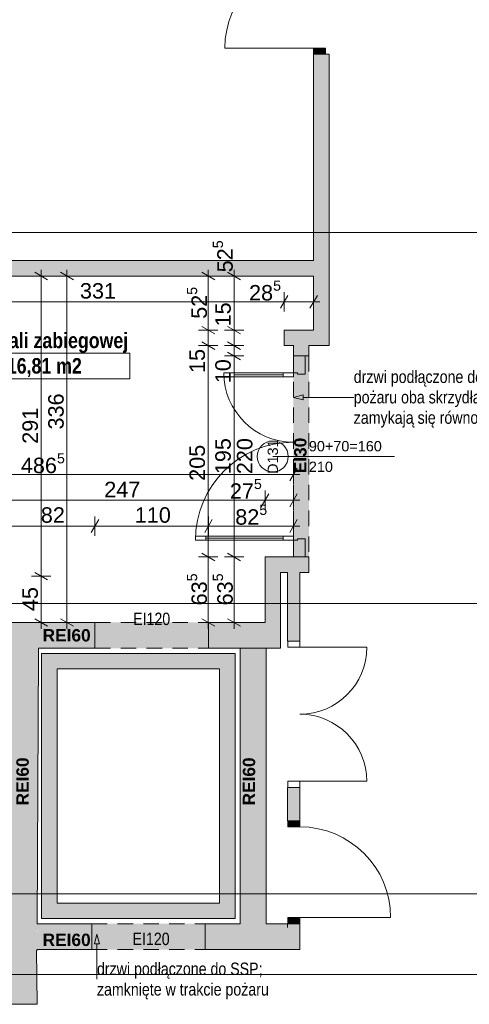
# Paper-space layout 'A-34 RZUT - PIĘTRO 4' of a CAD drawing. Header units: millimetres. Extents: x 0 to 800, y 0 to 550.
# Tile 4 of 15: x 230 to 318, y 165 to 356. Entities that reach past the tile are written whole.
import ezdxf
from ezdxf.xclip import XClip

# ---------------------------------------------------------------- set-up
doc = ezdxf.new("R2010")
doc.units = ezdxf.units.MM
doc.header["$MEASUREMENT"] = 0
doc.header["$XCLIPFRAME"] = 0
for name, pattern in [('ACAD_ISO03W100', [300, 120, -180]), ('DASHDOTX2', [1000, 500, -250, 0, -250]), ('Przer. długie kreski', [2.5, 1.5, -1]), ('PRZERYWANA_DU_A', [550, 350, -200])]:
    doc.linetypes.add(name, pattern=pattern)
for name, color, linetype, lineweight in [('A_linie przekroju_Nr_pióra__1', 7, 'Continuous', 20), ('A_strefy_Nr_pióra__1', 7, 'Continuous', 20), ('A_winda_Nr_pióra__1', 7, 'Continuous', 20), ('A_wymiary_Nr_pióra__1', 7, 'Continuous', 20), ('A_wymiary_Nr_pióra__2', 8, 'Continuous', 13), ('A_ściany_Nr_pióra__1', 7, 'Continuous', 20), ('Drzwi Archicad_Nr_pióra__1', 7, 'Continuous', 20), ('Drzwi Archicad_Nr_pióra__3', 252, 'Continuous', 13), ('Znaczniki drzwi Archicada_Nr_pióra__3', 252, 'Continuous', 13)]:
    doc.layers.add(name, color=color, linetype=linetype, lineweight=lineweight)
for name, color, linetype, lineweight, true_color in [('A_opis_Nr_pióra__255', 7, 'Continuous', 15, 0x242424), ('A_opis_Nr_pióra__8', 7, 'Continuous', 13, 0x4c4c4c), ('A_osie_Nr_pióra__16', 7, 'Continuous', 5, 0x0f0f0f), ('A_ppoż proj_Nr_pióra__8', 7, 'Continuous', 13, 0x4c4c4c), ('A_ppoż_Nr_pióra__8', 7, 'Continuous', 13, 0x4c4c4c), ('A_ściany_Nr_pióra__10', 7, 'Continuous', 13, 0x4b4b4b)]:
    doc.layers.add(name, color=color, linetype=linetype, lineweight=lineweight, true_color=true_color)
for name, color, linetype in [('A_podrys', 7, 'Continuous'), ('A_ppoż', 7, 'Continuous'), ('A_ppoż proj', 7, 'Continuous'), ('A_winda', 7, 'Continuous'), ('A_ściany', 7, 'Continuous'), ('Drzwi Archicad', 7, 'Continuous')]:
    doc.layers.add(name, color=color, linetype=linetype)
doc.styles.add('STYL_AUTOMATYCZNY_1', font='arial.ttf')
doc.styles.add('STYL_AUTOMATYCZNY_2', font='ARIALN.TTF')
doc.styles.add('STYL_AUTOMATYCZNY_3', font='arial.ttf')
doc.styles.add('STYL_AUTOMATYCZNY_4', font='arial.ttf')
doc.styles.add('STYL_AUTOMATYCZNY_5', font='arial.ttf')
doc.styles.add('STYL_AUTOMATYCZNY_6', font='ARIALN.TTF')

# ---------------------------------------------------------------- blocks, each defined once
blk = doc.blocks.new('Rysunek_1_1', base_point=(-3193.21, -647.6))
at = {"layer": 'A_ppoż', "linetype": 'Continuous', "lineweight": 0, "true_color": 0x0b0b0b}
for points in [[(267.03, 238.87), (245.03, 238.87), (245.03, 233.87), (267.03, 233.87)], [(244.41, 180.41), (244.41, 175.41), (266.41, 175.41), (266.41, 180.41)]]:
    blk.add_hatch(color=28, dxfattribs=at).paths.add_polyline_path(points)
at = {"layer": 'A_ppoż proj', "linetype": 'Continuous', "lineweight": 0, "true_color": 0x121212}
blk.add_hatch(color=250, dxfattribs=at).paths.add_polyline_path([(283.49, 290.57), (283.49, 251.57), (286.49, 251.57), (286.49, 290.57)])
at = {"layer": 'A_winda', "linetype": 'Continuous', "lineweight": 0, "true_color": 0xfdfdfd}
h = blk.add_hatch(color=7, dxfattribs=at)
h.paths.add_polyline_path([(234.69, 232.87), (234.69, 181.41), (272.19, 181.41), (272.19, 232.87)])
h.paths.add_polyline_path([(269.19, 229.87), (269.19, 184.41), (237.69, 184.41), (237.69, 229.87)], flags=0)
at = {"layer": 'A_ściany', "linetype": 'Continuous', "lineweight": 0, "true_color": 0x000000}
for points in [[(287.41, 295.57), (290.41, 292.57), (290.41, 349.12), (287.41, 349.12)], [(215.47, 306.07), (287.41, 306.07), (287.41, 309.07), (218.47, 309.07)], [(287.41, 295.57), (281.71, 295.57), (281.71, 292.57), (290.41, 292.57)], [(283.49, 292.57), (283.49, 290.57), (286.49, 290.57), (286.49, 292.57)], [(286.49, 251.57), (277.99, 251.57), (280.99, 248.57), (286.49, 248.57)], [(277.99, 251.57), (277.99, 238.87), (280.99, 233.87), (280.99, 248.57)], [(282.34, 248.57), (282.34, 235.25), (284.74, 235.25), (284.74, 248.57)], [(228.61, 247.85), (221.01, 247.85), (221.01, 242.11), (220.73, 242.11), (220.73, 236.63), (228.73, 236.63), (228.74, 233.08), (234.11, 233.09), (234.12, 233.87), (234.22, 233.87), (234.22, 238.87), (228.61, 238.87)], [(234.22, 238.87), (234.22, 233.87), (245.03, 233.87), (245.03, 238.87)], [(277.99, 238.87), (267.03, 238.87), (267.03, 233.87), (280.99, 233.87)], [(228.74, 233.08), (228.92, 175.31), (233.81, 175.31), (234.11, 233.09)], [(273.19, 233.87), (273.19, 180.41), (278.19, 180.41), (278.19, 233.87)], [(284.74, 206.85), (282.34, 206.85), (282.34, 200.41), (284.74, 200.41)], [(233.84, 180.41), (233.81, 175.41), (244.41, 175.41), (244.41, 180.41)], [(266.41, 175.41), (284.74, 175.41), (282.34, 180.41), (266.41, 180.41)], [(282.34, 180.41), (284.74, 175.41), (284.74, 180.41)], [(233.73, 175.31), (221.63, 175.31), (221.92, 164.78), (233.85, 164.78)]]:
    blk.add_hatch(color=18, dxfattribs=at).paths.add_polyline_path(points)
at = {"layer": 'Drzwi Archicad', "linetype": 'Continuous', "lineweight": 0, "true_color": 0xfdfdfd}
for points in [[(287.41, 349.12), (289.71, 349.12), (289.71, 350.32), (287.41, 350.32)], [(282.44, 200.41), (282.44, 199.21), (284.74, 199.21), (284.74, 200.41)], [(284.74, 180.41), (284.74, 181.61), (282.44, 181.61), (282.44, 180.41)]]:
    blk.add_hatch(color=7, dxfattribs=at).paths.add_polyline_path(points)
at = {"layer": 'A_linie przekroju_Nr_pióra__1', "color": 7, "linetype": 'ACAD_ISO03W100', "lineweight": 20, "ltscale": 2}
blk.add_line((83.24, 186.21), (545.17, 186.21), dxfattribs=at)
at = {"layer": 'A_opis_Nr_pióra__255', "color": 250, "linetype": 'Continuous', "lineweight": 15, "ltscale": 2, "true_color": 0x242424}
for p, q in [((283.49, 282.53), (285.36, 283.03)), ((285.36, 283.03), (285.36, 282.03)), ((283.49, 282.53), (285.36, 282.03)), ((285.36, 282.53), (291.16, 282.53)), ((291.16, 282.53), (295.19, 282.53)), ((245.42, 178.37), (244.92, 176.51)), ((245.42, 178.37), (245.92, 176.51)), ((245.92, 176.51), (244.92, 176.51)), ((245.42, 176.51), (245.42, 169.63))]:
    blk.add_line(p, q, dxfattribs=at)
at = {"layer": 'A_osie_Nr_pióra__16', "color": 250, "linetype": 'DASHDOTX2', "lineweight": 5, "ltscale": 2, "true_color": 0x0f0f0f}
for p, q in [((545.17, 314.55), (96.77, 314.55)), ((545.17, 242.55), (96.77, 242.55)), ((545.17, 170.55), (96.77, 170.55))]:
    blk.add_line(p, q, dxfattribs=at)
at = {"layer": 'A_strefy_Nr_pióra__1', "color": 7, "linetype": 'Continuous', "lineweight": 20, "ltscale": 2}
for p, q in [((219.38, 291.09), (251.82, 291.09)), ((251.82, 291.09), (251.82, 286.14)), ((219.38, 286.14), (251.82, 286.14))]:
    blk.add_line(p, q, dxfattribs=at)
at = {"layer": 'A_winda_Nr_pióra__1', "color": 7, "linetype": 'PRZERYWANA_DU_A', "lineweight": 20, "ltscale": 2, "flags": 128}
for points in [[(234.69, 232.87), (272.19, 232.87), (272.19, 181.41), (234.69, 181.41)], [(269.19, 229.87), (269.19, 184.41), (237.69, 184.41), (237.69, 229.87)]]:
    blk.add_lwpolyline(points, close=True, dxfattribs=at)
at = {"layer": 'A_wymiary_Nr_pióra__1', "color": 7, "linetype": 'Continuous', "lineweight": 20, "ltscale": 2}
for p, q in [((235.86, 305.35), (233.36, 306.8)), ((240.86, 305.35), (238.36, 306.8)), ((268.24, 305.35), (265.74, 306.8)), ((273.24, 305.35), (270.74, 306.8)), ((282.44, 302.32), (280.99, 299.82)), ((286.69, 299.82), (288.14, 302.32)), ((265.74, 296.3), (268.24, 294.85)), ((270.74, 296.3), (273.24, 294.85)), ((265.74, 293.3), (268.24, 291.85)), ((270.74, 293.3), (273.24, 291.85)), ((270.74, 291.3), (273.24, 289.85)), ((282.77, 266.32), (284.22, 268.82)), ((278.72, 263.82), (277.27, 261.32)), ((282.77, 261.32), (284.22, 263.82)), ((245.76, 258.82), (244.31, 256.32)), ((267.76, 258.82), (266.31, 256.32)), ((282.77, 256.32), (284.22, 258.82)), ((265.74, 252.3), (268.24, 250.85)), ((270.74, 252.3), (273.24, 250.85)), ((233.36, 248.58), (235.86, 247.13)), ((233.36, 239.59), (235.86, 238.15)), ((238.36, 239.59), (240.86, 238.15)), ((265.74, 239.59), (268.24, 238.15)), ((270.74, 239.59), (273.24, 238.15))]:
    blk.add_line(p, q, dxfattribs=at)
at = {"layer": 'A_wymiary_Nr_pióra__2', "color": 8, "linetype": 'Continuous', "lineweight": 13, "ltscale": 2}
for p, q in [((236.49, 306.07), (232.74, 306.07)), ((234.61, 306.07), (234.61, 307.3)), ((234.61, 247.85), (234.61, 306.07)), ((241.49, 306.07), (237.74, 306.07)), ((239.61, 306.07), (239.61, 307.3)), ((239.61, 238.87), (239.61, 306.07)), ((268.87, 306.07), (265.12, 306.07)), ((266.99, 306.07), (266.99, 307.3)), ((266.99, 295.57), (266.99, 306.07)), ((273.87, 306.07), (270.12, 306.07)), ((271.99, 306.07), (271.99, 307.3)), ((271.99, 295.57), (271.99, 306.07)), ((281.71, 299.2), (281.71, 302.95)), ((287.41, 299.2), (287.41, 302.95)), ((215.47, 301.07), (281.71, 301.07)), ((281.71, 301.07), (287.41, 301.07)), ((287.41, 301.07), (288.64, 301.07)), ((268.87, 295.57), (265.12, 295.57)), ((266.99, 292.57), (266.99, 295.57)), ((273.87, 295.57), (270.12, 295.57)), ((271.99, 292.57), (271.99, 295.57)), ((268.87, 292.57), (265.12, 292.57)), ((266.99, 251.57), (266.99, 292.57)), ((273.87, 292.57), (270.12, 292.57)), ((271.99, 290.57), (271.99, 292.57)), ((273.87, 290.57), (270.12, 290.57)), ((271.99, 251.57), (271.99, 290.57)), ((283.49, 265.7), (283.49, 269.45)), ((186.21, 267.57), (283.49, 267.57)), ((283.49, 267.57), (284.72, 267.57)), ((277.99, 260.7), (277.99, 264.45)), ((283.49, 260.7), (283.49, 264.45)), ((228.61, 262.57), (277.99, 262.57)), ((277.99, 262.57), (283.49, 262.57)), ((283.49, 262.57), (284.72, 262.57)), ((245.03, 255.7), (245.03, 259.45)), ((267.03, 255.7), (267.03, 259.45)), ((283.49, 255.7), (283.49, 259.45)), ((228.61, 257.57), (245.03, 257.57)), ((245.03, 257.57), (267.03, 257.57)), ((267.03, 257.57), (283.49, 257.57)), ((283.49, 257.57), (284.72, 257.57)), ((268.87, 251.57), (265.12, 251.57)), ((266.99, 238.87), (266.99, 251.57)), ((273.87, 251.57), (270.12, 251.57)), ((271.99, 238.87), (271.99, 251.57)), ((236.49, 247.85), (232.74, 247.85)), ((234.61, 238.87), (234.61, 247.85)), ((236.49, 238.87), (232.74, 238.87)), ((234.61, 237.64), (234.61, 238.87)), ((241.49, 238.87), (237.74, 238.87)), ((239.61, 237.64), (239.61, 238.87)), ((268.87, 238.87), (265.12, 238.87)), ((266.99, 237.64), (266.99, 238.87)), ((273.87, 238.87), (270.12, 238.87)), ((271.99, 237.64), (271.99, 238.87))]:
    blk.add_line(p, q, dxfattribs=at)
at = {"layer": 'A_ściany_Nr_pióra__1', "color": 7, "linetype": 'Continuous', "lineweight": 20, "ltscale": 2}
for p, q in [((287.41, 349.12), (287.41, 348.18)), ((287.41, 349.12), (289.71, 349.12)), ((289.71, 349.12), (290.41, 349.12)), ((290.41, 349.12), (290.41, 348.38)), ((283.49, 290.57), (285.79, 290.57)), ((285.79, 290.57), (286.49, 290.57)), ((283.49, 251.57), (285.79, 251.57)), ((285.79, 251.57), (286.49, 251.57)), ((245.03, 238.87), (245.03, 233.87)), ((267.03, 238.87), (267.03, 233.87)), ((282.34, 235.25), (282.34, 235.99)), ((282.44, 235.25), (282.34, 235.25)), ((284.74, 235.25), (282.44, 235.25)), ((284.74, 235.25), (284.74, 235.99)), ((282.34, 206.85), (282.34, 206.11)), ((282.44, 206.85), (282.34, 206.85)), ((284.74, 206.85), (282.44, 206.85)), ((284.74, 206.85), (284.74, 206.11)), ((282.34, 200.41), (282.34, 201.15)), ((284.74, 200.41), (284.74, 201.35)), ((282.44, 200.41), (282.34, 200.41)), ((284.74, 200.41), (282.44, 200.41)), ((282.34, 180.41), (282.34, 179.67)), ((282.44, 180.41), (282.34, 180.41)), ((284.74, 180.41), (282.44, 180.41)), ((284.74, 180.41), (284.74, 179.47))]:
    blk.add_line(p, q, dxfattribs=at)
at = {"layer": 'A_ściany_Nr_pióra__1', "color": 7, "linetype": 'Continuous', "lineweight": 20, "ltscale": 2, "flags": 128}
for points in [[(287.41, 349.12), (287.41, 309.07)], [(290.41, 292.57), (290.41, 349.12)], [(287.41, 309.07), (218.47, 309.07)], [(215.47, 306.07), (287.41, 306.07)], [(287.41, 306.07), (287.41, 295.57)], [(287.41, 295.57), (281.71, 295.57)], [(281.71, 295.57), (281.71, 292.57)], [(281.71, 292.57), (283.49, 292.57)], [(283.49, 292.57), (283.49, 290.57)], [(286.49, 292.57), (290.41, 292.57)], [(286.49, 290.57), (286.49, 292.57)], [(283.49, 251.57), (277.99, 251.57)], [(277.99, 251.57), (277.99, 238.87)], [(286.49, 248.57), (286.49, 251.57)], [(280.99, 248.57), (282.34, 248.57)], [(280.99, 233.87), (280.99, 248.57)], [(282.34, 248.57), (282.34, 235.25)], [(284.74, 248.57), (286.49, 248.57)], [(284.74, 235.25), (284.74, 248.57)], [(234.22, 238.87), (228.61, 238.87)], [(245.03, 238.87), (234.22, 238.87)], [(277.99, 238.87), (267.03, 238.87)], [(233.84, 180.41), (234.11, 233.09)], [(234.11, 233.09), (234.12, 233.87)], [(234.12, 233.87), (234.22, 233.87)], [(234.22, 233.87), (245.03, 233.87)], [(267.03, 233.87), (280.99, 233.87)], [(273.19, 233.87), (273.19, 180.41)], [(278.19, 233.87), (273.19, 233.87)], [(278.19, 180.41), (278.19, 233.87)], [(282.34, 206.85), (282.34, 200.41)], [(284.74, 200.41), (284.74, 206.85)], [(244.41, 180.41), (233.84, 180.41)], [(244.41, 175.41), (244.41, 180.41)], [(273.19, 180.41), (266.41, 180.41)], [(266.41, 180.41), (266.41, 175.41)], [(282.34, 180.41), (278.19, 180.41)], [(284.74, 175.41), (284.74, 180.41)], [(233.85, 164.78), (233.73, 175.31)], [(233.73, 175.31), (233.81, 175.31)], [(233.81, 175.41), (244.41, 175.41)], [(233.81, 175.31), (233.81, 175.41)], [(266.41, 175.41), (284.74, 175.41)], [(221.92, 164.78), (233.85, 164.78)]]:
    blk.add_lwpolyline(points, dxfattribs=at)
at = {"layer": 'A_ściany_Nr_pióra__10', "color": 251, "linetype": 'Przer. długie kreski', "lineweight": 13, "ltscale": 2, "true_color": 0x4b4b4b}
for p, q in [((245.03, 238.87), (267.03, 238.87)), ((245.03, 233.87), (267.03, 233.87)), ((244.41, 180.41), (266.41, 180.41)), ((244.41, 175.41), (266.41, 175.41))]:
    blk.add_line(p, q, dxfattribs=at)
at = {"layer": 'Drzwi Archicad_Nr_pióra__1', "color": 7, "linetype": 'Continuous', "lineweight": 20, "ltscale": 2}
for p, q in [((287.41, 350.32), (270.21, 350.32)), ((287.41, 349.12), (287.41, 350.32)), ((287.41, 350.32), (289.71, 350.32)), ((289.71, 350.32), (289.71, 349.12)), ((289.71, 349.12), (287.41, 349.12)), ((287.41, 349.12), (289.71, 349.12)), ((287.41, 349.12), (289.71, 349.12)), ((287.41, 349.12), (287.41, 348.18)), ((287.41, 349.12), (287.41, 348.18)), ((289.71, 349.12), (290.41, 349.12)), ((289.71, 349.12), (290.41, 349.12)), ((290.41, 349.12), (290.41, 348.38)), ((290.41, 349.12), (290.41, 348.38)), ((245.03, 238.87), (245.03, 233.87)), ((267.03, 238.87), (267.03, 233.87)), ((282.34, 235.25), (282.34, 235.99)), ((282.34, 235.25), (282.34, 235.99)), ((282.44, 235.25), (282.34, 235.25)), ((282.44, 235.25), (282.34, 235.25)), ((282.44, 234.05), (282.44, 235.25)), ((282.44, 235.25), (284.74, 235.25)), ((284.74, 235.25), (282.44, 235.25)), ((284.74, 235.25), (282.44, 235.25)), ((284.74, 235.25), (284.74, 235.99)), ((284.74, 235.25), (284.74, 235.99)), ((284.74, 235.25), (284.74, 234.05)), ((284.74, 234.05), (282.44, 234.05)), ((284.74, 234.05), (297.74, 234.05)), ((282.44, 206.85), (282.34, 206.85)), ((282.44, 206.85), (282.34, 206.85)), ((282.34, 206.85), (282.34, 206.11)), ((282.34, 206.85), (282.34, 206.11)), ((282.44, 206.85), (282.44, 208.05)), ((282.44, 208.05), (284.74, 208.05)), ((284.74, 206.85), (282.44, 206.85)), ((284.74, 206.85), (282.44, 206.85)), ((284.74, 206.85), (282.44, 206.85)), ((284.74, 208.05), (284.74, 206.85)), ((284.74, 208.05), (297.74, 208.05)), ((284.74, 206.85), (284.74, 206.11)), ((284.74, 206.85), (284.74, 206.11)), ((282.34, 200.41), (282.34, 201.15)), ((282.34, 200.41), (282.34, 201.15)), ((284.74, 200.41), (284.74, 201.35)), ((284.74, 200.41), (284.74, 201.35)), ((282.44, 200.41), (282.34, 200.41)), ((282.44, 200.41), (282.34, 200.41)), ((282.44, 200.41), (282.44, 199.21)), ((284.74, 200.41), (282.44, 200.41)), ((284.74, 200.41), (282.44, 200.41)), ((284.74, 200.41), (282.44, 200.41)), ((282.44, 199.21), (284.74, 199.21)), ((284.74, 199.21), (284.74, 200.41)), ((284.74, 181.61), (282.44, 181.61)), ((282.44, 181.61), (282.44, 180.41)), ((284.74, 180.41), (284.74, 181.61)), ((284.74, 181.61), (302.34, 181.61)), ((282.44, 180.41), (282.34, 180.41)), ((282.44, 180.41), (282.34, 180.41)), ((282.34, 180.41), (282.34, 179.67)), ((282.34, 180.41), (282.34, 179.67)), ((282.44, 180.41), (284.74, 180.41)), ((284.74, 180.41), (282.44, 180.41)), ((284.74, 180.41), (282.44, 180.41)), ((284.74, 180.41), (284.74, 179.47)), ((284.74, 180.41), (284.74, 179.47))]:
    blk.add_line(p, q, dxfattribs=at)
for centre, radius, start, end in [((287.41, 350.32), 17.2, 90, 180), ((284.74, 234.05), 13, 270, 0), ((284.74, 208.05), 13, 0, 90), ((284.74, 181.61), 17.6, 0, 90)]:
    blk.add_arc(centre, radius, start, end, dxfattribs=at)
at = {"layer": 'Drzwi Archicad_Nr_pióra__3', "color": 252, "linetype": 'Przer. długie kreski', "lineweight": 13, "ltscale": 2}
for p, q in [((283.49, 290.57), (283.49, 251.57)), ((286.49, 290.57), (286.49, 251.57))]:
    blk.add_line(p, q, dxfattribs=at)
at = {"layer": 'Drzwi Archicad_Nr_pióra__3', "color": 252, "linetype": 'Continuous', "lineweight": 13, "ltscale": 2}
for p, q in [((283.49, 287.31), (283.49, 290.57)), ((283.49, 290.57), (285.79, 290.57)), ((283.49, 290.57), (285.79, 290.57)), ((283.49, 290.57), (285.79, 290.57)), ((285.79, 290.57), (285.79, 287.07)), ((285.79, 290.57), (286.49, 290.57)), ((270.01, 287.31), (272.01, 287.31)), ((270.01, 286.51), (270.01, 287.31)), ((272.01, 287.31), (272.01, 286.51)), ((272.01, 286.91), (281.49, 286.91)), ((281.49, 286.51), (281.49, 287.31)), ((281.49, 287.31), (283.49, 287.31)), ((284.29, 287.31), (283.49, 287.31)), ((283.49, 287.31), (283.49, 286.51)), ((284.29, 287.07), (284.29, 287.31)), ((285.79, 287.07), (284.29, 287.07)), ((272.01, 286.51), (270.01, 286.51)), ((283.49, 286.51), (281.49, 286.51)), ((266.49, 255.63), (264.49, 255.63)), ((264.49, 255.63), (264.49, 254.83)), ((264.49, 254.83), (266.49, 254.83)), ((266.49, 254.83), (266.49, 255.63)), ((266.49, 255.23), (281.49, 255.23)), ((283.49, 255.63), (281.49, 255.63)), ((281.49, 255.63), (281.49, 254.83)), ((281.49, 254.83), (283.49, 254.83)), ((283.49, 254.83), (283.49, 255.63)), ((283.49, 251.57), (283.49, 254.83)), ((283.49, 254.83), (284.29, 254.83)), ((284.29, 254.83), (284.29, 255.07)), ((284.29, 255.07), (285.79, 255.07)), ((285.79, 255.07), (285.79, 251.57)), ((285.79, 251.57), (283.49, 251.57)), ((283.49, 251.57), (285.79, 251.57)), ((283.49, 251.57), (285.79, 251.57)), ((285.79, 251.57), (286.49, 251.57))]:
    blk.add_line(p, q, dxfattribs=at)
at = {"layer": 'Drzwi Archicad_Nr_pióra__3', "color": 252, "linetype": 'Continuous', "lineweight": 13, "ltscale": 2, "flags": 128}
for points in [[(272.01, 287.31), (281.49, 287.31), (281.49, 286.91), (272.01, 286.91)], [(272.01, 286.91), (281.49, 286.91), (281.49, 286.51), (272.01, 286.51)], [(266.49, 255.23), (281.49, 255.23), (281.49, 255.63), (266.49, 255.63)], [(266.49, 254.83), (281.49, 254.83), (281.49, 255.23), (266.49, 255.23)]]:
    blk.add_lwpolyline(points, close=True, dxfattribs=at)
at = {"layer": 'Drzwi Archicad_Nr_pióra__3', "color": 252, "linetype": 'Continuous', "lineweight": 13, "ltscale": 2}
for centre, radius, start, end in [((283.49, 287.31), 13.48, 180, 270), ((283.49, 254.83), 19, 90, 180)]:
    blk.add_arc(centre, radius, start, end, dxfattribs=at)
at = {"layer": 'Znaczniki drzwi Archicada_Nr_pióra__3', "color": 252, "linetype": 'Continuous', "lineweight": 13, "ltscale": 2}
blk.add_line((279.49, 271.07), (303.12, 271.07), dxfattribs=at)
at = {"layer": 'Znaczniki drzwi Archicada_Nr_pióra__3', "color": 252, "linetype": 'Continuous', "lineweight": 13, "ltscale": 2, "flags": 128}
blk.add_lwpolyline([(279.49, 274.07, 1), (279.49, 268.07, 1)], format="xyb", close=True, dxfattribs=at)
at = {"layer": 'A_opis_Nr_pióra__8', "color": 251, "linetype": 'Continuous', "lineweight": 13, "true_color": 0x4c4c4c, "insert": (295.19, 282.21), "char_height": 2.4, "width": 44.0034, "attachment_point": 4, "line_spacing_factor": 0.990995, "style": 'STYL_AUTOMATYCZNY_2'}
blk.add_mtext('\\A1;{\\pql;\\fArial Narrow|b0|i0|c238|p0;\\W1.000000;drzwi podłączone do SSP; w razie pożaru oba skrzydła otwierają i zamykają się równocześnie}', dxfattribs=at)
at = {"layer": 'A_opis_Nr_pióra__8', "color": 251, "linetype": 'Continuous', "lineweight": 13, "true_color": 0x4c4c4c, "insert": (245.42, 169.31), "char_height": 2.4, "attachment_point": 4, "line_spacing_factor": 0.9967, "style": 'STYL_AUTOMATYCZNY_2'}
blk.add_mtext('\\A1;{\\pql;\\fArial Narrow|b0|i0|c238|p0;\\W1.000000;drzwi podłączone do SSP;\\P\\pql;\\fArial Narrow|b0|i0|c238|p0;\\W1.000000;zamknięte w trakcie pożaru}', dxfattribs=at)
at = {"layer": 'A_ppoż proj_Nr_pióra__8', "color": 251, "linetype": 'Continuous', "lineweight": 13, "true_color": 0x4c4c4c, "char_height": 2.4, "attachment_point": 5, "rotation": 90, "style": 'STYL_AUTOMATYCZNY_3'}
for s, insert in [('\\A1;{\\pqc;\\fArial|b1|i0|c238|p0;\\W1.000000;EI30}', (284.84, 271.26)), ('\\A1;{\\pqc;\\fArial|b1|i0|c238|p0;\\W1.000000;REI60}', (231.01, 208.02)), ('\\A1;{\\pqc;\\fArial|b1|i0|c238|p0;\\W1.000000;REI60}', (274.9, 208.02))]:
    blk.add_mtext(s, dxfattribs=dict(at, insert=insert))
at = {"layer": 'A_ppoż proj_Nr_pióra__8', "color": 251, "linetype": 'Continuous', "lineweight": 13, "true_color": 0x4c4c4c, "char_height": 2.4, "attachment_point": 5, "style": 'STYL_AUTOMATYCZNY_3'}
for insert in [(239.54, 236.36), (239.54, 177.27)]:
    blk.add_mtext('\\A1;{\\pqc;\\fArial|b1|i0|c238|p0;\\W1.000000;REI60}', dxfattribs=dict(at, insert=insert))
at = {"layer": 'A_ppoż_Nr_pióra__8', "color": 251, "linetype": 'Continuous', "lineweight": 13, "true_color": 0x4c4c4c, "char_height": 2.4, "attachment_point": 5, "style": 'STYL_AUTOMATYCZNY_2'}
for insert in [(256.02, 239.55), (255.91, 177.46)]:
    blk.add_mtext('\\A1;{\\pqc;\\fArial Narrow|b0|i0|c238|p0;\\W1.000000;EI120}', dxfattribs=dict(at, insert=insert))
at = {"layer": 'A_strefy_Nr_pióra__1', "color": 7, "linetype": 'Continuous', "lineweight": 20, "char_height": 3, "attachment_point": 1, "style": 'STYL_AUTOMATYCZNY_6'}
for s, insert in [('\\A1;{\\pql;\\fArial Narrow|b1|i0|c238|p0;\\W1.000000;prz. sali zabiegowej}', (219.38, 295.09)), ('\\A1;{\\pql;\\fArial Narrow|b1|i0|c238|p0;\\W1.000000;A: 16,81 m2}', (223.38, 290.16))]:
    blk.add_mtext(s, dxfattribs=dict(at, insert=insert))
at = {"layer": 'A_wymiary_Nr_pióra__1', "color": 7, "linetype": 'Continuous', "lineweight": 20, "char_height": 3, "attachment_point": 7, "rotation": 90, "style": 'STYL_AUTOMATYCZNY_1'}
for s, insert in [('\\A1;{\\pql;\\fArial|b0|i0|c238|p0;\\W1.000000;52\\fArial|b0|i0|c238|p0;\\W1.000000;\\A1{\\H.66x;\\S5^  ;}}', (272.61, 306.8)), ('\\A1;{\\pql;\\fArial|b0|i0|c238|p0;\\W1.000000;52\\fArial|b0|i0|c238|p0;\\W1.000000;\\A1{\\H.66x;\\S5^  ;}}', (267.61, 297.78)), ('\\A1;{\\pql;\\fArial|b0|i0|c238|p0;\\W1.000000;63\\fArial|b0|i0|c238|p0;\\W1.000000;\\A1{\\H.66x;\\S5^  ;}}', (267.61, 242.18)), ('\\A1;{\\pql;\\fArial|b0|i0|c238|p0;\\W1.000000;63\\fArial|b0|i0|c238|p0;\\W1.000000;\\A1{\\H.66x;\\S5^  ;}}', (272.61, 242.18))]:
    blk.add_mtext(s, dxfattribs=dict(at, insert=insert))
at = {"layer": 'A_wymiary_Nr_pióra__1', "color": 7, "linetype": 'Continuous', "lineweight": 20, "char_height": 3, "attachment_point": 7, "style": 'STYL_AUTOMATYCZNY_1'}
for s, insert in [('\\A1;{\\pql;\\fArial|b0|i0|c238|p0;\\W1.000000;28\\fArial|b0|i0|c238|p0;\\W1.000000;\\A1{\\H.66x;\\S5^  ;}}', (274.9, 300.46)), ('\\A1;{\\pql;\\fArial|b0|i0|c238|p0;\\W1.000000;486\\fArial|b0|i0|c238|p0;\\W1.000000;\\A1{\\H.66x;\\S5^  ;}}', (230.67, 266.96)), ('\\A1;{\\pql;\\fArial|b0|i0|c238|p0;\\W1.000000;27\\fArial|b0|i0|c238|p0;\\W1.000000;\\A1{\\H.66x;\\S5^  ;}}', (271.18, 261.98)), ('\\A1;{\\pql;\\fArial|b0|i0|c238|p0;\\W1.000000;82\\fArial|b0|i0|c238|p0;\\W1.000000;\\A1{\\H.66x;\\S5^  ;}}', (272.22, 256.96))]:
    blk.add_mtext(s, dxfattribs=dict(at, insert=insert))
at = {"layer": 'A_wymiary_Nr_pióra__1', "color": 7, "linetype": 'Continuous', "lineweight": 20, "char_height": 3, "attachment_point": 7, "style": 'STYL_AUTOMATYCZNY_5'}
for s, insert, width in [('\\A1;{\\pql;\\fArial|b0|i0|c238|p0;\\W1.000000;331}', (242.12, 301.67), 6.8645), ('\\A1;{\\pql;\\fArial|b0|i0|c238|p0;\\W1.000000;247}', (246.83, 263.17), 6.8645), ('\\A1;{\\pql;\\fArial|b0|i0|c238|p0;\\W1.000000;82}', (234.54, 258.17), 4.5763), ('\\A1;{\\pql;\\fArial|b0|i0|c238|p0;\\W1.000000;110}', (252.75, 258.17), 6.5592)]:
    blk.add_mtext(s, dxfattribs=dict(at, insert=insert, width=width))
at = {"layer": 'A_wymiary_Nr_pióra__1', "color": 7, "linetype": 'Continuous', "lineweight": 20, "char_height": 3, "attachment_point": 7, "rotation": 90, "style": 'STYL_AUTOMATYCZNY_5'}
for s, insert, width in [('\\A1;{\\pql;\\fArial|b0|i0|c238|p0;\\W1.000000;15}', (271.39, 296.3), 4.5763), ('\\A1;{\\pql;\\fArial|b0|i0|c238|p0;\\W1.000000;15}', (266.39, 287.28), 4.5763), ('\\A1;{\\pql;\\fArial|b0|i0|c238|p0;\\W1.000000;10}', (271.39, 285.28), 4.5763), ('\\A1;{\\pql;\\fArial|b0|i0|c238|p0;\\W1.000000;336}', (239.01, 276.31), 6.8645), ('\\A1;{\\pql;\\fArial|b0|i0|c238|p0;\\W1.000000;291}', (234.01, 273.53), 6.8645), ('\\A1;{\\pql;\\fArial|b0|i0|c238|p0;\\W1.000000;195}', (271.39, 267.64), 6.8645), ('\\A1;{\\pql;\\fArial|b0|i0|c238|p0;\\W1.000000;220}', (275.59, 267.64), 6.8645), ('\\A1;{\\pql;\\fArial|b0|i0|c238|p0;\\W1.000000;205}', (266.39, 266.35), 6.8645), ('\\A1;{\\pql;\\fArial|b0|i0|c238|p0;\\W1.000000;45}', (234.01, 241.07), 4.5763)]:
    blk.add_mtext(s, dxfattribs=dict(at, insert=insert, width=width))
at = {"layer": 'Znaczniki drzwi Archicada_Nr_pióra__3', "color": 252, "linetype": 'Continuous', "lineweight": 13, "insert": (280.53, 267.7), "char_height": 2, "attachment_point": 7, "rotation": 90, "style": 'STYL_AUTOMATYCZNY_4'}
blk.add_mtext('\\A1;{\\pql;\\fArial CE|b0|i0|c238|p0;\\W1.000000;D131}', dxfattribs=at)
at = {"layer": 'Znaczniki drzwi Archicada_Nr_pióra__3', "color": 252, "linetype": 'Continuous', "lineweight": 13, "char_height": 2, "attachment_point": 7, "style": 'STYL_AUTOMATYCZNY_4'}
for s, insert in [('\\A1;{\\pql;\\fArial CE|b0|i0|c238|p0;\\W1.000000;90+70=160}', (286.49, 272.04)), ('\\A1;{\\pql;\\fArial CE|b0|i0|c238|p0;\\W1.000000;210}', (286.49, 268.04))]:
    blk.add_mtext(s, dxfattribs=dict(at, insert=insert))

psp = doc.layouts.new('A-34 RZUT - PIĘTRO 4')

# ---------------------------------------------------------------- block references
at = {"layer": 'A_podrys', "color": 37, "linetype": 'Continuous', "lineweight": 5, "true_color": 0x656532}
ref = psp.add_blockref('Rysunek_1_1', (-3193.21, -647.6), dxfattribs=at)
XClip(ref).set_block_clipping_path([(44.2720516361, 110.5468323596), (545.1719941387, 528.1668323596)])

doc.saveas('drawing.dxf')
